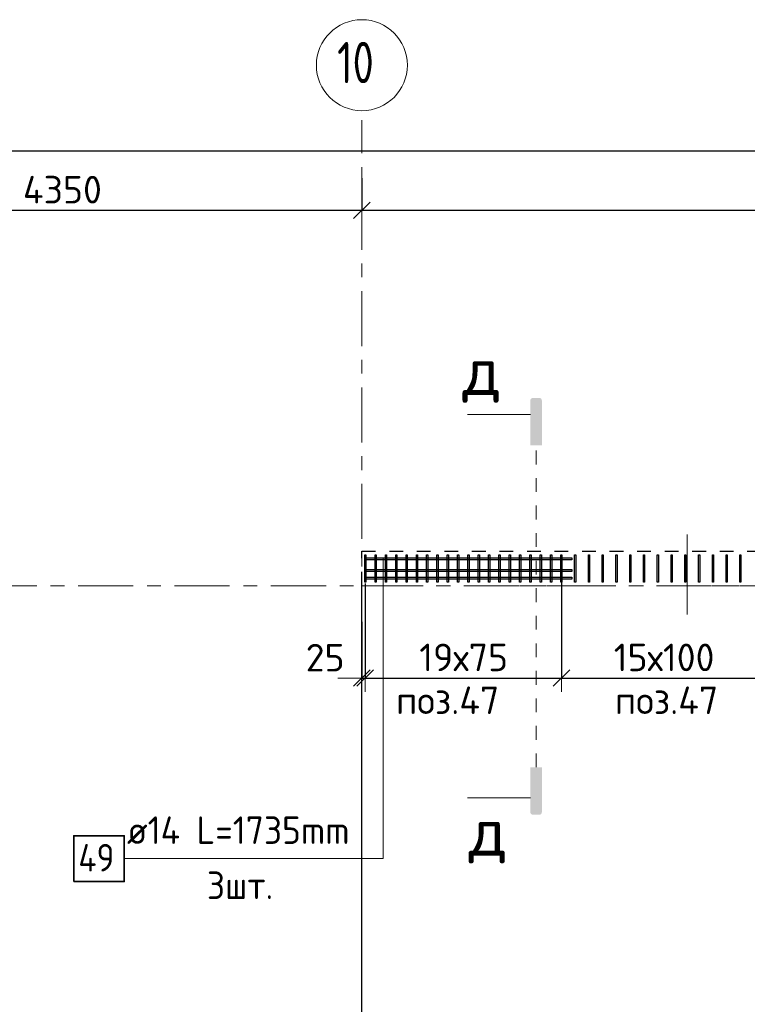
# Model space of a CAD drawing. Header units: metres. Extents: x -38 to 97, y -15 to 21.
# Tile 7 of 205: x 23.55 to 28.83, y 13.36 to 20.51. Entities that reach past the tile are written whole.
import ezdxf

# ---------------------------------------------------------------- set-up
doc = ezdxf.new("R2010")
doc.units = ezdxf.units.M
doc.header["$PDMODE"] = 65
for name, pattern in [('______11', [0.5, 0.4, -0.05, 0, -0.05]), ('______2', [0.0405, 0.03, -0.0105]), ('______3', [0.075, 0.06, -0.015]), ('______5', [1.1, 0.8, -0.1, 0.1, -0.1]), ('______9', [0.015, 0, -0.015])]:
    doc.linetypes.add(name, pattern=pattern)
for name, color, linetype, lineweight in [('XR$1$Осевая линия (1)', 7, '______5', 13), ('XR$1$Размерная линия (1)', 7, 'Continuous', 13), ('XR$5$Арм.стержн. Доп. арматура', 180, 'Continuous', 35), ('XR$5$Арм.стержн. Хомут', 240, 'Continuous', 35), ('XR$5$Балка (1)', 7, '______3', 13), ('XR$5$Перекрытие (1)', 7, 'Continuous', 35), ('XR$5$Размерная линия (1)', 7, 'Continuous', 13), ('XR$5$Текст_ общее_1', 7, 'Continuous', 13)]:
    doc.layers.add(name, color=color, linetype=linetype, lineweight=lineweight)
doc.styles.add('ISOCPEUR', font='txt')
doc.dimstyles.new('DIMSTYLE_3', dxfattribs={"dimtxt": 0.2, "dimasz": 0.2, "dimexe": 0, "dimexo": 0, "dimgap": 0.1, "dimtad": 2, "dimdec": 0, "dimlfac": 1000, "dimrnd": 5, "dimzin": 12, "dimdsep": 46, "dimtxsty": 'ISOCPEUR', "dimblk1": 'ALL_ML_STRICH', "dimblk2": 'ALL_ML_STRICH', "dimsah": 1, "dimcen": 0, "dimclrd": 7, "dimclre": 256, "dimclrt": 7, "dimadec": 0, "dimazin": 0, "dimtfac": 1, "dimtdec": 0, "dimtix": 1, "dimtmove": 2, "dimatfit": 3, "dimfxl": 0, "dimtzin": 0, "dimlwd": 0, "dimlwe": -3, "dimarcsym": 0})
doc.dimstyles.new('DIMSTYLE_36', dxfattribs={"dimtxt": 0.2, "dimasz": 0.2, "dimexe": 0, "dimexo": 0, "dimgap": 0.1, "dimtad": 2, "dimdec": 0, "dimlfac": 1000, "dimrnd": 5, "dimzin": 12, "dimdsep": 46, "dimtxsty": 'ISOCPEUR', "dimblk1": 'ALL_ML_STRICH', "dimblk2": 'ALL_ML_STRICH', "dimsah": 1, "dimcen": 0, "dimclrd": 7, "dimclre": 256, "dimclrt": 7, "dimadec": 0, "dimazin": 0, "dimtfac": 1, "dimtdec": 0, "dimtix": 1, "dimtmove": 2, "dimatfit": 3, "dimfxl": 0, "dimtvp": 1.2, "dimtzin": 0, "dimlwd": 0, "dimlwe": -3, "dimarcsym": 0})

# ---------------------------------------------------------------- blocks, each defined once
blk = doc.blocks.new('ALL_ML_STRICH')
at = {"color": 0, "linetype": 'ByBlock', "lineweight": -2}
for p, q in [((0, -0.5), (0, 0.5)), ((-1, 0), (0.5, 0)), ((-0.3, -0.3), (0.3, 0.3))]:
    blk.add_line(p, q, dxfattribs=at)
blk = doc.blocks.new('*D10')
at = {"layer": 'DEFPOINTS', "color": 7, "linetype": 'Continuous', "lineweight": 13, "transparency": 33554687}
for p in [(0.5, 19.5574), (0.5, 19.3768), (61.6, 17.1197)]:
    blk.add_point(p, dxfattribs=at)
at = {"layer": 'XR$1$Размерная линия (1)', "color": 9, "linetype": 'Continuous', "lineweight": -2, "true_color": 0xc7c7c7, "transparency": 33554687}
for p, q in [((0.5, 19.3568), (0.5, 19.5574)), ((61.6, 17.1397), (61.6, 19.5574))]:
    blk.add_line(p, q, dxfattribs=at)
at = {"layer": 'XR$1$Размерная линия (1)', "color": 7, "linetype": 'Continuous', "lineweight": -2, "transparency": 33554687}
blk.add_line((0.5, 19.5574), (61.6, 19.5574), dxfattribs=at)
at = {"layer": 'XR$1$Размерная линия (1)', "color": 7, "linetype": 'Continuous', "lineweight": 13, "transparency": 33554687, "xscale": 0.2, "yscale": 0.2, "zscale": 0.2, "rotation": 180}
blk.add_blockref('ALL_ML_STRICH', (0.5, 19.5574), dxfattribs=at)
at = {"layer": 'XR$1$Размерная линия (1)', "color": 7, "linetype": 'Continuous', "lineweight": 13, "transparency": 33554687, "xscale": 0.2, "yscale": 0.2, "zscale": 0.2}
blk.add_blockref('ALL_ML_STRICH', (61.6, 19.5574), dxfattribs=at)
at = {"layer": 'XR$1$Размерная линия (1)', "color": 7, "linetype": 'Continuous', "lineweight": 13, "transparency": 33554687, "insert": (31.1, 19.7074), "char_height": 0.2, "width": 1, "attachment_point": 5, "style": 'ISOCPEUR'}
blk.add_mtext('\\A1;{61100}', dxfattribs=at)
blk = doc.blocks.new('*D30')
at = {"layer": 'DEFPOINTS', "color": 7, "linetype": 'Continuous', "lineweight": 13, "transparency": 33554687}
for p in [(21.68, 19.379), (26.03, 19.379), (21.68, 19.1261)]:
    blk.add_point(p, dxfattribs=at)
at = {"layer": 'XR$1$Размерная линия (1)', "color": 9, "linetype": 'Continuous', "lineweight": -2, "true_color": 0xc7c7c7, "transparency": 33554687}
for p, q in [((21.68, 19.359), (21.68, 19.1261)), ((26.03, 19.359), (26.03, 19.1261))]:
    blk.add_line(p, q, dxfattribs=at)
at = {"layer": 'XR$1$Размерная линия (1)', "color": 7, "linetype": 'Continuous', "lineweight": -2, "transparency": 33554687}
blk.add_line((21.68, 19.1261), (26.03, 19.1261), dxfattribs=at)
at = {"layer": 'XR$1$Размерная линия (1)', "color": 7, "linetype": 'Continuous', "lineweight": 13, "transparency": 33554687, "xscale": 0.2, "yscale": 0.2, "zscale": 0.2, "rotation": 180}
blk.add_blockref('ALL_ML_STRICH', (21.68, 19.1261), dxfattribs=at)
at = {"layer": 'XR$1$Размерная линия (1)', "color": 7, "linetype": 'Continuous', "lineweight": 13, "transparency": 33554687, "xscale": 0.2, "yscale": 0.2, "zscale": 0.2}
blk.add_blockref('ALL_ML_STRICH', (26.03, 19.1261), dxfattribs=at)
at = {"layer": 'XR$1$Размерная линия (1)', "color": 7, "linetype": 'Continuous', "lineweight": 13, "transparency": 33554687, "insert": (23.855, 19.2761), "char_height": 0.2, "width": 0.8, "attachment_point": 5, "style": 'ISOCPEUR'}
blk.add_mtext('\\A1;{4350}', dxfattribs=at)
blk = doc.blocks.new('*D31')
at = {"layer": 'DEFPOINTS', "color": 7, "linetype": 'Continuous', "lineweight": 13, "transparency": 33554687}
for p in [(26.03, 19.379), (26.03, 19.1261), (32.55, 19.1352)]:
    blk.add_point(p, dxfattribs=at)
at = {"layer": 'XR$1$Размерная линия (1)', "color": 9, "linetype": 'Continuous', "lineweight": -2, "true_color": 0xc7c7c7, "transparency": 33554687}
for p, q in [((26.03, 19.359), (26.03, 19.1261)), ((32.55, 19.1261), (32.55, 19.1261))]:
    blk.add_line(p, q, dxfattribs=at)
at = {"layer": 'XR$1$Размерная линия (1)', "color": 7, "linetype": 'Continuous', "lineweight": -2, "transparency": 33554687}
blk.add_line((26.03, 19.1261), (32.55, 19.1261), dxfattribs=at)
at = {"layer": 'XR$1$Размерная линия (1)', "color": 7, "linetype": 'Continuous', "lineweight": 13, "transparency": 33554687, "xscale": 0.2, "yscale": 0.2, "zscale": 0.2, "rotation": 180}
blk.add_blockref('ALL_ML_STRICH', (26.03, 19.1261), dxfattribs=at)
at = {"layer": 'XR$1$Размерная линия (1)', "color": 7, "linetype": 'Continuous', "lineweight": 13, "transparency": 33554687, "xscale": 0.2, "yscale": 0.2, "zscale": 0.2}
blk.add_blockref('ALL_ML_STRICH', (32.55, 19.1261), dxfattribs=at)
at = {"layer": 'XR$1$Размерная линия (1)', "color": 7, "linetype": 'Continuous', "lineweight": 13, "transparency": 33554687, "insert": (29.3, 19.2761), "char_height": 0.2, "width": 0.8, "attachment_point": 5, "style": 'ISOCPEUR'}
blk.add_mtext('\\A1;{6520}', dxfattribs=at)
blk = doc.blocks.new('*D621')
at = {"layer": 'DEFPOINTS', "color": 7, "linetype": 'Continuous', "lineweight": 13, "transparency": 33554687}
for p in [(26.055, 16.4363), (26.03, 16.1571), (26.03, 15.7293)]:
    blk.add_point(p, dxfattribs=at)
at = {"layer": 'XR$5$Размерная линия (1)', "color": 9, "linetype": 'Continuous', "lineweight": -2, "true_color": 0xc7c7c7, "transparency": 33554687}
for p, q in [((26.055, 16.4163), (26.055, 15.7293)), ((26.03, 16.1371), (26.03, 15.7293))]:
    blk.add_line(p, q, dxfattribs=at)
at = {"layer": 'XR$5$Размерная линия (1)', "color": 7, "linetype": 'Continuous', "lineweight": -2, "transparency": 33554687}
blk.add_line((26.03, 15.7293), (26.055, 15.7293), dxfattribs=at)
at = {"layer": 'XR$5$Размерная линия (1)', "color": 7, "linetype": 'Continuous', "lineweight": 13, "transparency": 33554687, "xscale": 0.2, "yscale": 0.2, "zscale": 0.2}
blk.add_blockref('ALL_ML_STRICH', (26.055, 15.7293), dxfattribs=at)
at = {"layer": 'XR$5$Размерная линия (1)', "color": 7, "linetype": 'Continuous', "lineweight": 13, "transparency": 33554687, "xscale": 0.2, "yscale": 0.2, "zscale": 0.2, "rotation": 180}
blk.add_blockref('ALL_ML_STRICH', (26.03, 15.7293), dxfattribs=at)
at = {"layer": 'XR$5$Размерная линия (1)', "color": 7, "linetype": 'Continuous', "lineweight": 13, "transparency": 33554687, "insert": (25.7636, 15.8774), "char_height": 0.2, "width": 0.4, "attachment_point": 5, "style": 'ISOCPEUR'}
blk.add_mtext('\\A1;{25}', dxfattribs=at)
blk = doc.blocks.new('*D622')
at = {"layer": 'DEFPOINTS', "color": 7, "linetype": 'Continuous', "lineweight": 13, "transparency": 33554687}
for p in [(27.48, 16.4805), (26.055, 16.4363), (26.055, 15.7293)]:
    blk.add_point(p, dxfattribs=at)
at = {"layer": 'XR$5$Размерная линия (1)', "color": 9, "linetype": 'Continuous', "lineweight": -2, "true_color": 0xc7c7c7, "transparency": 33554687}
for p, q in [((27.48, 16.4605), (27.48, 15.7293)), ((26.055, 16.4163), (26.055, 15.7293))]:
    blk.add_line(p, q, dxfattribs=at)
at = {"layer": 'XR$5$Размерная линия (1)', "color": 7, "linetype": 'Continuous', "lineweight": -2, "transparency": 33554687}
blk.add_line((26.055, 15.7293), (27.48, 15.7293), dxfattribs=at)
at = {"layer": 'XR$5$Размерная линия (1)', "color": 7, "linetype": 'Continuous', "lineweight": 13, "transparency": 33554687, "xscale": 0.2, "yscale": 0.2, "zscale": 0.2, "rotation": 180}
blk.add_blockref('ALL_ML_STRICH', (26.055, 15.7293), dxfattribs=at)
at = {"layer": 'XR$5$Размерная линия (1)', "color": 7, "linetype": 'Continuous', "lineweight": 13, "transparency": 33554687, "xscale": 0.2, "yscale": 0.2, "zscale": 0.2}
blk.add_blockref('ALL_ML_STRICH', (27.48, 15.7293), dxfattribs=at)
at = {"layer": 'XR$5$Размерная линия (1)', "color": 7, "linetype": 'Continuous', "lineweight": 13, "transparency": 33554687, "insert": (26.4475, 15.9793), "char_height": 0.2, "width": 0.01, "attachment_point": 1, "line_spacing_factor": 0.60241, "style": 'ISOCPEUR'}
blk.add_mtext('19х75', dxfattribs=at)
blk = doc.blocks.new('*D623')
at = {"layer": 'DEFPOINTS', "color": 7, "linetype": 'Continuous', "lineweight": 13, "transparency": 33554687}
for p in [(27.48, 16.4805), (28.98, 16.4609), (27.48, 15.7293)]:
    blk.add_point(p, dxfattribs=at)
at = {"layer": 'XR$5$Размерная линия (1)', "color": 9, "linetype": 'Continuous', "lineweight": -2, "true_color": 0xc7c7c7, "transparency": 33554687}
for p, q in [((27.48, 16.4605), (27.48, 15.7293)), ((28.98, 16.4409), (28.98, 15.7293))]:
    blk.add_line(p, q, dxfattribs=at)
at = {"layer": 'XR$5$Размерная линия (1)', "color": 7, "linetype": 'Continuous', "lineweight": -2, "transparency": 33554687}
blk.add_line((27.48, 15.7293), (28.98, 15.7293), dxfattribs=at)
at = {"layer": 'XR$5$Размерная линия (1)', "color": 7, "linetype": 'Continuous', "lineweight": 13, "transparency": 33554687, "xscale": 0.2, "yscale": 0.2, "zscale": 0.2, "rotation": 180}
blk.add_blockref('ALL_ML_STRICH', (27.48, 15.7293), dxfattribs=at)
at = {"layer": 'XR$5$Размерная линия (1)', "color": 7, "linetype": 'Continuous', "lineweight": 13, "transparency": 33554687, "xscale": 0.2, "yscale": 0.2, "zscale": 0.2}
blk.add_blockref('ALL_ML_STRICH', (28.98, 15.7293), dxfattribs=at)
at = {"layer": 'XR$5$Размерная линия (1)', "color": 7, "linetype": 'Continuous', "lineweight": 13, "transparency": 33554687, "insert": (27.86, 15.9793), "char_height": 0.2, "width": 0.01, "attachment_point": 1, "line_spacing_factor": 0.60241, "style": 'ISOCPEUR'}
blk.add_mtext('15х100', dxfattribs=at)

msp = doc.modelspace()

# ---------------------------------------------------------------- hatches: boundary and pattern name
at = {"linetype": 'Continuous', "lineweight": 25, "true_color": 0x000000, "transparency": 33554687}
for points in [[(27.2544, 17.7468), (27.2549, 17.7493), (27.2557, 17.7517), (27.2568, 17.754), (27.2582, 17.7561), (27.2599, 17.758), (27.2618, 17.7597), (27.264, 17.7611), (27.2663, 17.7623), (27.2687, 17.7631), (27.2712, 17.7636), (27.2737, 17.7638), (27.3183, 17.7638), (27.3208, 17.7636), (27.3233, 17.7631), (27.3257, 17.7623), (27.328, 17.7611), (27.3302, 17.7597), (27.3321, 17.758), (27.3338, 17.7561), (27.3352, 17.754), (27.3363, 17.7517), (27.3371, 17.7493), (27.3376, 17.7468), (27.3378, 17.7442), (27.3378, 17.4192), (27.2542, 17.4192), (27.2542, 17.7442)], [(27.2544, 14.7538), (27.2542, 14.7563), (27.2542, 15.0813), (27.3378, 15.0813), (27.3378, 14.7563), (27.3376, 14.7538), (27.3371, 14.7513), (27.3363, 14.7489), (27.3352, 14.7466), (27.3338, 14.7444), (27.3321, 14.7425), (27.3302, 14.7408), (27.328, 14.7394), (27.3257, 14.7383), (27.3233, 14.7375), (27.3208, 14.737), (27.3183, 14.7368), (27.2737, 14.7368), (27.2712, 14.737), (27.2687, 14.7375), (27.2663, 14.7383), (27.264, 14.7394), (27.2618, 14.7408), (27.2599, 14.7425), (27.2582, 14.7444), (27.2568, 14.7466), (27.2557, 14.7489), (27.2549, 14.7513)]]:
    msp.add_hatch(color=18, dxfattribs=at).paths.add_polyline_path(points, flags=16)

# ---------------------------------------------------------------- linework, layer by layer
at = {"color": 7, "linetype": 'Continuous', "lineweight": 13, "transparency": 33554687}
for p, q in [((27.2542, 17.6422), (26.7975, 17.6422)), ((27.2542, 14.8583), (26.7975, 14.8583))]:
    msp.add_line(p, q, dxfattribs=at)
at = {"color": 7, "linetype": '______9', "lineweight": 13, "transparency": 33554687}
msp.add_line((27.296, 15.0813), (27.296, 17.4192), dxfattribs=at)
at = {"color": 52, "linetype": 'Continuous', "lineweight": 13, "transparency": 33554687}
msp.add_line((28.3922, 16.7719), (28.3922, 16.192), dxfattribs=at)
msp.add_line((28.3922, 16.7719), (28.3922, 16.192), dxfattribs=at)
at = {"layer": 'XR$1$Осевая линия (1)', "color": 253, "linetype": '______11', "lineweight": 13, "true_color": 0xa0a0a0, "transparency": 33554687}
for p, q in [((26.03, 8.34), (26.03, 19.78)), ((-2.63, 16.4), (62.6, 16.4))]:
    msp.add_line(p, q, dxfattribs=at)
at = {"layer": 'XR$1$Осевая линия (1)', "color": 7, "linetype": 'Continuous', "lineweight": 13, "transparency": 33554687}
msp.add_circle((26.0304, 20.1801), 0.3304, dxfattribs=at)
at = {"layer": 'XR$5$Арм.стержн. Доп. арматура', "color": 7, "linetype": 'Continuous', "lineweight": 13, "transparency": 33554687}
for p, q in [((26.1843, 14.4178), (26.1843, 16.5953)), ((26.1843, 14.4178), (26.1843, 16.5104)), ((26.1843, 14.4178), (26.1843, 16.4553)), ((24.3043, 14.4178), (26.1843, 14.4178))]:
    msp.add_line(p, q, dxfattribs=at)
at = {"layer": 'XR$5$Арм.стержн. Доп. арматура', "color": 7, "linetype": 'Continuous', "lineweight": 25, "transparency": 33554687}
for points in [[(26.0545, 16.6023), (27.5545, 16.6023), (27.5545, 16.5883), (26.0545, 16.5883), (26.0545, 16.6023)], [(26.0545, 16.5174), (27.5545, 16.5174), (27.5545, 16.5034), (26.0545, 16.5034), (26.0545, 16.5174)], [(26.0545, 16.4623), (27.5545, 16.4623), (27.5545, 16.4483), (26.0545, 16.4483), (26.0545, 16.4623)]]:
    msp.add_lwpolyline(points, dxfattribs=at)
at = {"layer": 'XR$5$Арм.стержн. Доп. арматура', "color": 7, "linetype": 'Continuous', "lineweight": 35, "transparency": 33554687}
msp.add_lwpolyline([(23.9377, 14.2512), (24.3043, 14.2512), (24.3043, 14.5845), (23.9377, 14.5845), (23.9377, 14.2512)], dxfattribs=at)
at = {"layer": 'XR$5$Арм.стержн. Хомут', "color": 40, "linetype": 'Continuous', "lineweight": 25, "transparency": 33554687}
for points in [[(26.051, 16.4252), (26.051, 16.6253), (26.059, 16.6253), (26.059, 16.4252), (26.051, 16.4252)], [(26.126, 16.4252), (26.126, 16.6253), (26.134, 16.6253), (26.134, 16.4252), (26.126, 16.4252)], [(26.201, 16.4252), (26.201, 16.6253), (26.209, 16.6253), (26.209, 16.4252), (26.201, 16.4252)], [(26.276, 16.4252), (26.276, 16.6253), (26.284, 16.6253), (26.284, 16.4252), (26.276, 16.4252)], [(26.351, 16.4252), (26.351, 16.6253), (26.359, 16.6253), (26.359, 16.4252), (26.351, 16.4252)], [(26.426, 16.4252), (26.426, 16.6253), (26.434, 16.6253), (26.434, 16.4252), (26.426, 16.4252)], [(26.501, 16.4252), (26.501, 16.6253), (26.509, 16.6253), (26.509, 16.4252), (26.501, 16.4252)], [(26.576, 16.4252), (26.576, 16.6253), (26.584, 16.6253), (26.584, 16.4252), (26.576, 16.4252)], [(26.651, 16.4252), (26.651, 16.6253), (26.659, 16.6253), (26.659, 16.4252), (26.651, 16.4252)], [(26.726, 16.4252), (26.726, 16.6253), (26.734, 16.6253), (26.734, 16.4252), (26.726, 16.4252)], [(26.801, 16.4252), (26.801, 16.6253), (26.809, 16.6253), (26.809, 16.4252), (26.801, 16.4252)], [(26.876, 16.4252), (26.876, 16.6253), (26.884, 16.6253), (26.884, 16.4252), (26.876, 16.4252)], [(26.951, 16.4252), (26.951, 16.6253), (26.959, 16.6253), (26.959, 16.4252), (26.951, 16.4252)], [(27.026, 16.4252), (27.026, 16.6253), (27.034, 16.6253), (27.034, 16.4252), (27.026, 16.4252)], [(27.101, 16.4252), (27.101, 16.6253), (27.109, 16.6253), (27.109, 16.4252), (27.101, 16.4252)], [(27.176, 16.4252), (27.176, 16.6253), (27.184, 16.6253), (27.184, 16.4252), (27.176, 16.4252)], [(27.251, 16.4252), (27.251, 16.6253), (27.259, 16.6253), (27.259, 16.4252), (27.251, 16.4252)], [(27.326, 16.4252), (27.326, 16.6253), (27.334, 16.6253), (27.334, 16.4252), (27.326, 16.4252)], [(27.401, 16.4252), (27.401, 16.6253), (27.409, 16.6253), (27.409, 16.4252), (27.401, 16.4252)], [(27.476, 16.4252), (27.476, 16.6253), (27.484, 16.6253), (27.484, 16.4252), (27.476, 16.4252)], [(27.576, 16.4252), (27.576, 16.6253), (27.584, 16.6253), (27.584, 16.4252), (27.576, 16.4252)], [(27.676, 16.4252), (27.676, 16.6253), (27.684, 16.6253), (27.684, 16.4252), (27.676, 16.4252)], [(27.776, 16.4252), (27.776, 16.6253), (27.784, 16.6253), (27.784, 16.4252), (27.776, 16.4252)], [(27.876, 16.4252), (27.876, 16.6253), (27.884, 16.6253), (27.884, 16.4252), (27.876, 16.4252)], [(27.976, 16.4252), (27.976, 16.6253), (27.984, 16.6253), (27.984, 16.4252), (27.976, 16.4252)], [(28.076, 16.4252), (28.076, 16.6253), (28.084, 16.6253), (28.084, 16.4252), (28.076, 16.4252)], [(28.176, 16.4252), (28.176, 16.6253), (28.184, 16.6253), (28.184, 16.4252), (28.176, 16.4252)], [(28.276, 16.4252), (28.276, 16.6253), (28.284, 16.6253), (28.284, 16.4252), (28.276, 16.4252)], [(28.376, 16.4252), (28.376, 16.6253), (28.384, 16.6253), (28.384, 16.4252), (28.376, 16.4252)], [(28.476, 16.4252), (28.476, 16.6253), (28.484, 16.6253), (28.484, 16.4252), (28.476, 16.4252)], [(28.576, 16.4252), (28.576, 16.6253), (28.584, 16.6253), (28.584, 16.4252), (28.576, 16.4252)], [(28.676, 16.4252), (28.676, 16.6253), (28.684, 16.6253), (28.684, 16.4252), (28.676, 16.4252)], [(28.776, 16.4252), (28.776, 16.6253), (28.784, 16.6253), (28.784, 16.4252), (28.776, 16.4252)]]:
    msp.add_lwpolyline(points, dxfattribs=at)
at = {"layer": 'XR$5$Балка (1)', "color": 7, "linetype": '______2', "lineweight": 25, "transparency": 33554687}
for p, q in [((26.03, 16.4002), (26.03, 16.6502)), ((26.03, 16.6502), (29.0501, 16.6502))]:
    msp.add_line(p, q, dxfattribs=at)
at = {"layer": 'XR$5$Перекрытие (1)', "color": 7, "linetype": 'Continuous', "lineweight": 25, "transparency": 33554687}
msp.add_line((26.03, 9.0002), (26.03, 16.4002), dxfattribs=at)
at = {"layer": 'XR$5$Перекрытие (1)', "color": 7, "linetype": '______2', "lineweight": 18, "transparency": 33554687}
msp.add_line((32.675, 16.4002), (26.03, 16.4002), dxfattribs=at)

# ---------------------------------------------------------------- texts
at = {"color": 7, "linetype": 'Continuous', "lineweight": 13, "transparency": 33554687, "char_height": 0.35, "width": 0.381111, "attachment_point": 5, "style": 'ISOCPEUR'}
for insert in [(26.9001, 17.9313), (26.9445, 14.5861)]:
    msp.add_mtext('\\A1;{\\fISOCPEUR|i0|b0;\\H0.350000;\\W1.000000;\\C7;д}\\P', dxfattribs=dict(at, insert=insert))
at = {"layer": 'XR$1$Осевая линия (1)', "color": 7, "linetype": 'Continuous', "lineweight": 13, "transparency": 33554687, "insert": (25.8504, 20.0496), "char_height": 0.3, "width": 0.472281, "attachment_point": 7, "style": 'ISOCPEUR'}
msp.add_mtext('\\W0.75;10', dxfattribs=at)
at = {"layer": 'XR$5$Арм.стержн. Доп. арматура', "color": 7, "linetype": 'Continuous', "lineweight": 25, "transparency": 33554687, "char_height": 0.2, "attachment_point": 7, "style": 'ISOCPEUR'}
for s, insert, width in [('\\W0.94;ø14 L=1735mm ', (24.3243, 14.5245), 1.933176), ('\\W0.88;49', (23.971, 14.3245), 0.387995), ('\\W0.94;3шт. ', (24.9043, 14.1245), 0.774191)]:
    msp.add_mtext(s, dxfattribs=dict(at, insert=insert, width=width))
at = {"layer": 'XR$5$Текст_ общее_1', "color": 7, "linetype": 'Continuous', "lineweight": 13, "transparency": 33554687, "char_height": 0.2, "width": 0.865062, "attachment_point": 5, "style": 'ISOCPEUR'}
for insert in [(26.653, 15.568), (28.243, 15.568)]:
    msp.add_mtext('\\A1;{\\fISOCPEUR|i0|b0;\\H0.200000;\\W1.000000;\\C7;поз.47}\\P', dxfattribs=dict(at, insert=insert))

# ---------------------------------------------------------------- dimensions: what is measured, and where the dimension line sits
at = {"layer": 'XR$1$Размерная линия (1)', "color": 7, "linetype": 'Continuous', "lineweight": 13, "transparency": 33554687}
for base, p1, p2, picture, middle in [((61.6, 19.5574), (0.5, 19.3568), (61.6, 17.1397), '*D10', (31.1, 19.7074)), ((26.03, 19.1261), (21.68, 19.359), (26.03, 19.359), '*D30', (23.855, 19.2761)), ((32.55, 19.1261), (26.03, 19.359), (32.55, 19.1261), '*D31', (29.3, 19.2761))]:
    dim = msp.add_linear_dim(base=base, p1=p1, p2=p2, dimstyle='DIMSTYLE_3', override={"dimpost": '<>', "dimclrd": 7, "dimclre": 9, "dimclrt": 7, "dimlwd": 0, "dimlwe": 65533}, dxfattribs=at)
    dim.commit()
    dim.dimension.update_dxf_attribs({"geometry": picture, "text_midpoint": middle, "dimtype": 160})
at = {"layer": 'XR$5$Размерная линия (1)', "color": 7, "linetype": 'Continuous', "lineweight": 13, "transparency": 33554687}
for base, p1, p2, text, picture, middle in [((27.48, 15.7293), (26.055, 16.4163), (27.48, 16.4605), '19х75', '*D622', (26.7675, 15.8293)), ((28.98, 15.7293), (27.48, 16.4605), (28.98, 16.4409), '15х100', '*D623', (28.23, 15.8293))]:
    dim = msp.add_linear_dim(base=base, p1=p1, p2=p2, text=text, dimstyle='DIMSTYLE_3', override={"dimpost": '<>', "dimclrd": 7, "dimclre": 9, "dimclrt": 7, "dimlwd": 0, "dimlwe": 65533}, dxfattribs=at)
    dim.commit()
    dim.dimension.update_dxf_attribs({"geometry": picture, "text_midpoint": middle, "dimtype": 160})
dim = msp.add_linear_dim(base=(26.055, 15.7293), p1=(26.03, 16.1371), p2=(26.055, 16.4163), dimstyle='DIMSTYLE_36', override={"dimpost": '<>', "dimclrd": 7, "dimclre": 9, "dimclrt": 7, "dimlwd": 0, "dimlwe": 65533}, dxfattribs=at)
dim.commit()
dim.dimension.update_dxf_attribs({"geometry": '*D621', "text_midpoint": (25.7636, 15.8774), "dimtype": 160})

doc.saveas('drawing.dxf')
